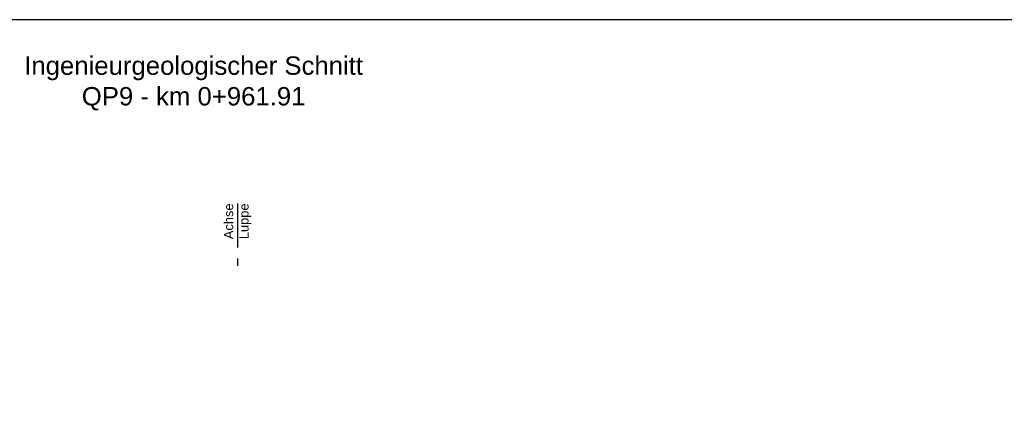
# Model space of a CAD drawing. Header units: metres. Extents: x -17 to 824, y 89 to 134.
# Tile 79 of 80: x 797.04 to 810.41, y 98.72 to 104.1. Entities that reach past the tile are written whole.
import ezdxf

# ---------------------------------------------------------------- set-up
doc = ezdxf.new("R2010")
doc.units = ezdxf.units.M
doc.linetypes.add('ACAD_ISO10W100', pattern=[18, 12, -3, 0, -3])
for name, color, linetype in [('BW_Z_ACHS', 52, 'ACAD_ISO10W100'), ('BW_Z_BEM', 52, 'Continuous'), ('ZZ_LAYOUT', 2, 'Continuous')]:
    doc.layers.add(name, color=color, linetype=linetype)
doc.layers.add('ZZ_AFENSTER', color=6, linetype='Continuous', plot=False)
doc.styles.add('ARI025_V_50', font='arial.ttf', dxfattribs={"height": 0.125})
doc.styles.add('ARI050_V_50', font='arial.ttf', dxfattribs={"height": 0.25})

msp = doc.modelspace()

# ---------------------------------------------------------------- linework, layer by layer
at = {"layer": 'BW_Z_ACHS', "ltscale": 0.05, "flags": 128}
msp.add_lwpolyline([(800, 101.6), (800, 100.6)], dxfattribs=at)
at = {"layer": 'ZZ_AFENSTER'}
msp.add_lwpolyline([(774.927, 89.75), (774.927, 104.1), (823.877, 104.1), (823.877, 89.75)], close=True, dxfattribs=at)

# ---------------------------------------------------------------- texts
at = {"layer": 'BW_Z_BEM', "insert": (800, 101.6), "char_height": 0.125, "attachment_point": 6, "rotation": 90, "style": 'ARI025_V_50'}
msp.add_mtext_dynamic_manual_height_columns('Achse\\PLuppe  ', width=0.47959, gutter_width=1.25, heights=[0], dxfattribs=at)
at = {"layer": 'ZZ_LAYOUT', "insert": (799.402, 103.6), "char_height": 0.25, "width": 5.31952, "attachment_point": 2, "style": 'ARI050_V_50'}
msp.add_mtext('Ingenieurgeologischer Schnitt\\PQP9 - km 0+961.91', dxfattribs=at)

doc.saveas('drawing.dxf')
